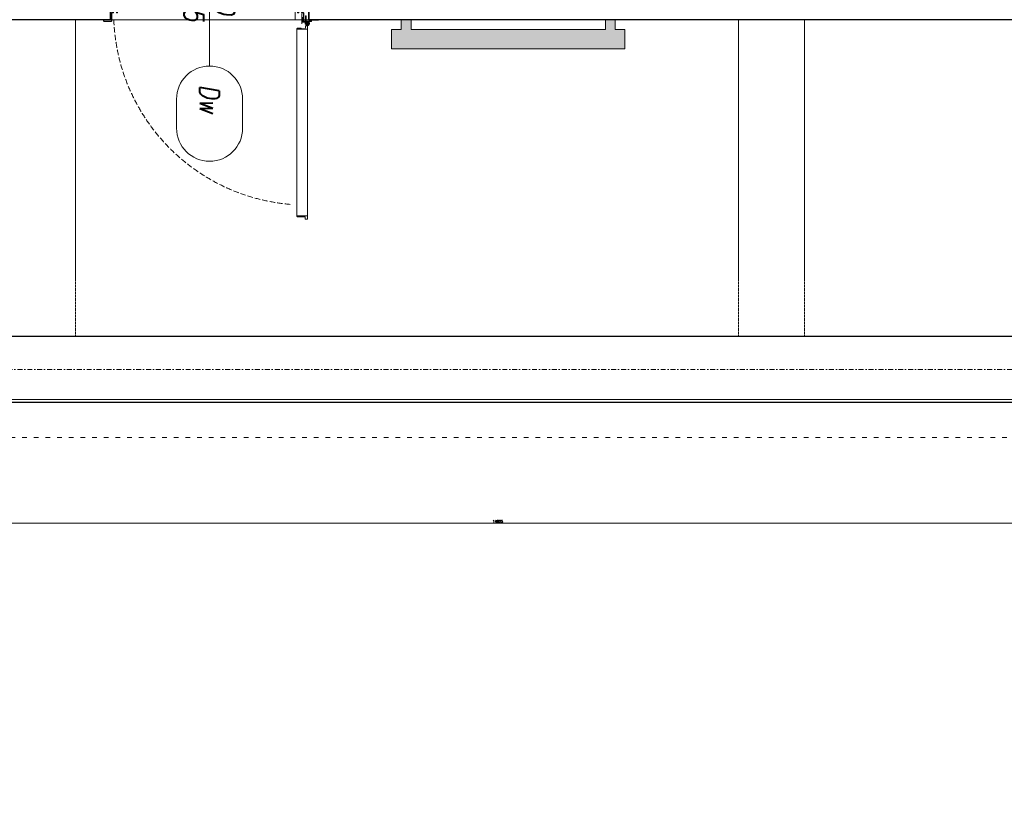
# Model space of a CAD drawing. Header units: millimetres. Extents: x -1893473 to 942156, y -568027 to 942944.
# Tile 152 of 256: x 152160 to 157224, y -503224 to -499234. Entities that reach past the tile are written whole.
import ezdxf
from ezdxf.enums import TextEntityAlignment as Align

# ---------------------------------------------------------------- set-up
doc = ezdxf.new("R2010")
doc.units = ezdxf.units.MM
doc.header["$LTSCALE"] = 0.2
for name, pattern in [('ACAD_ISO03W100', [30, 12, -18]), ('CENTER', [0.6, 0.375, -0.075, 0.075, -0.075]), ('DASHDOT', [25.4, 12.7, -6.35, 0, -6.35]), ('HIDDEN', [9.525, 6.35, -3.175]), ('Hidden Line', [391.222223, 282.222223, -109]), ('HIDDEN2', [4.7625, 3.175, -1.5875])]:
    doc.linetypes.add(name, pattern=pattern)
doc.layers.get('0').update_dxf_attribs({"lineweight": 0})
for name, color, linetype, lineweight in [('!! 0_ Istn-sciany', 7, 'Continuous', 30), ('!! 0_ Istn-widok', 1, 'Continuous', 15), ('!! 0_Opis_pom', 9, 'Continuous', 13), ('!! 0_Osie', 1, 'DASHDOT', 13), ('!! 1_OPIS POM NOWE', 140, 'Continuous', 5), ('!! 2_Drzwi - nowe remont', 33, 'Continuous', 9), ('!! 2_drzwi opis', 151, 'Continuous', 9), ('!! wymiary osi', 250, 'Continuous', 9), ('P-Opis nadproża', 150, 'Continuous', 9), ('P-Osie', 1, 'DASHDOT', 18)]:
    doc.layers.add(name, color=color, linetype=linetype, lineweight=lineweight)
doc.layers.add('!! 0_Istn-grzejniki', color=7, linetype='Continuous', lineweight=0, plot=False)
doc.layers.add('Powierzchnia', color=140, linetype='Continuous', lineweight=5, plot=False)
doc.layers.add('!! 1_Wyburzenia', color=7, linetype='ACAD_ISO03W100', lineweight=13, true_color=0xff0505)
doc.layers.add('!! 2_WYBURZENIA DO REMONTU', color=7, linetype='Continuous', lineweight=0, true_color=0x4d4d4d, plot=False)
doc.styles.add('50', font='ROMANS.shx', dxfattribs={"width": 0.8, "height": 10})
doc.styles.add('ARCHETYP', font='romans.shx', dxfattribs={"height": 15})
doc.styles.add('ARIAL', font='tahoma.ttf')
doc.styles.add('TXT', font='simplex.shx')
doc.dimstyles.new('DIM50', dxfattribs={"dimscale": 5, "dimtxt": 2.5, "dimasz": 1.5, "dimexe": 0, "dimexo": 0, "dimgap": 0.5, "dimtad": 1, "dimdec": 4, "dimrnd": 0.5, "dimdsep": 46, "dimtxsty": 'TXT', "dimblk1": 'TICK1', "dimblk2": 'TICK1', "dimsah": 1, "dimcen": 0, "dimse1": 1, "dimse2": 1, "dimclrd": 1, "dimclre": 7, "dimclrt": 9, "dimadec": 0, "dimazin": 0, "dimtfac": 1, "dimtdec": 4, "dimtmove": 2, "dimatfit": 3, "dimldrblk": 'TICK1', "dimfxl": 1, "dimtolj": 1, "dimarcsym": 0})

# ---------------------------------------------------------------- blocks, each defined once
blk = doc.blocks.new('1_ok-opis')
blk.add_line((0, 111.61), (0, 50))
for points in [[(-17, 128.61), (-17, 143.61)], [(17, 128.61), (17, 143.61)]]:
    blk.add_lwpolyline(points)
for centre, start, end in [((0, 143.61), 0, 180), ((0, 128.61), 180, 0)]:
    blk.add_arc(centre, 17, start, end)
at = {"style": 'ARCHETYP'}
for tag, height, rotation, p in [('NR', 12, 90, (0, 136.9)), ('NR', 12, 270, (0, 136.9)), ('SZEROKOŚĆ', 10, 90, (-8, 78.29)), ('SZEROKOŚĆ', 10, 270, (8, 78.29)), ('WYSOKOŚĆ', 10, 270, (-8, 78.29)), ('WYSOKOŚĆ', 10, 90, (8, 78.29))]:
    blk.add_attdef(tag, text='', height=height, rotation=rotation, dxfattribs=at).set_placement(p, align=Align.MIDDLE)
blk = doc.blocks.new('BLOK OSI')
at = {"layer": 'P-Osie'}
blk.add_lwpolyline([(48624.31, -198331.59), (52453.68, -198331.59)], dxfattribs=at)
blk = doc.blocks.new('zaw-dr-90-p')
at = {"color": 2, "linetype": 'CENTER', "ltscale": 0.2}
for p, q in [((12, 0), (-12, 0)), ((0, 12), (0, -12)), ((24.5, 24), (31, 24)), ((24.5, 19), (31, 19))]:
    blk.add_line(p, q, dxfattribs=at)
at = {"ltscale": 0.2}
for p, q in [((10, 12), (6.5, 12)), ((10, 0), (10, 6.5))]:
    blk.add_line(p, q, dxfattribs=at)
blk.add_lwpolyline([(0, 6.5), (23.5, 6.5, 0.414214), (28, 11), (28, 31), (24.5, 31), (24.5, 11, -0.414214), (23.5, 10), (0, 10, 4.561698), (7.6, 6.5), (4.9, 4.2)], format="xyb", dxfattribs=at)
blk.add_lwpolyline([(-0.2, -0.2), (-2.5, -0.2), (-2.5, 0.2), (-0.2, 0.2), (-0.2, 2.5), (0.2, 2.5), (0.2, 0.2), (2.8, 0.2), (2.8, -0.2), (0.2, -0.2), (0.2, -2.8), (-0.2, -2.8)], close=True)
blk.add_lwpolyline([(10, 10), (10, 39), (6.5, 39), (6.5, 10)], dxfattribs=at)
blk.add_circle((0, 0), 6.5, dxfattribs=at)
blk = doc.blocks.new('drzwi 90- sc 12')
for p, q in [((-13620.32, 20410.16), (-13620.32, 20313.77)), ((-13614.92, 20409.86), (-13620.32, 20409.86)), ((-13616.12, 20410.26), (-13620.22, 20410.26)), ((-13616.12, 20410.26), (-13620, 20410.26)), ((-13618.17, 20410.26), (-13616.22, 20410.26)), ((-13618.17, 20410.26), (-13616.22, 20410.26)), ((-13616.12, 20410.26), (-13616.12, 20411.46)), ((-13616.12, 20411.46), (-13615.02, 20411.46)), ((-13614.92, 20411.36), (-13614.92, 20313.77)), ((-13620.32, 20313.47), (-13620.32, 20317.97)), ((-13614.92, 20312.27), (-13614.92, 20317.97)), ((-13614.92, 20313.77), (-13620.32, 20313.77)), ((-13618.22, 20313.37), (-13620.22, 20313.37)), ((-13618.22, 20313.67), (-13618.22, 20313.37)), ((-13618.22, 20313.67), (-13616.42, 20313.67)), ((-13615.92, 20313.17), (-13615.92, 20312.17)), ((-13715.57, 20308.32), (-13715.57, 20308.56)), ((-13715.57, 20307.69), (-13715.57, 20308.56)), ((-13715.57, 20307.82), (-13715.57, 20308.56)), ((-13715.57, 20307.72), (-13715.37, 20307.72)), ((-13617.77, 20311.12), (-13617.77, 20305.72)), ((-13617.77, 20311.12), (-13617.77, 20305.72)), ((-13616.17, 20309.92), (-13617.37, 20309.92)), ((-13616.17, 20309.92), (-13616.17, 20311.02)), ((-13615.92, 20312.17), (-13615.02, 20312.17)), ((-13715.77, 20301.96), (-13716.27, 20301.96)), ((-13616.77, 20301.96), (-13616.27, 20301.96))]:
    blk.add_line(p, q)
for points in [[(-13665.27, 20284.96), (-13665.27, 20325.83)], [(-13615.57, 20309.64), (-13615.32, 20309.64), (-13615.32, 20309.82), (-13616.32, 20309.82), (-13616.32, 20309.64), (-13615.92, 20309.64)]]:
    blk.add_lwpolyline(points)
at = {"lineweight": 30}
for points in [[(-13716.27, 20308.92), (-13721.27, 20308.92)], [(-13716.27, 20308.92), (-13716.27, 20296.92)], [(-13614.27, 20308.92), (-13609.27, 20308.92)], [(-13614.27, 20308.92), (-13614.27, 20296.92)]]:
    blk.add_lwpolyline(points, dxfattribs=at)
at = {"ltscale": 0.2}
for points in [[(-13715.57, 20307.51), (-13715.57, 20309.48, 0.414214), (-13715.91, 20309.82), (-13719.43, 20309.82, 0.414214), (-13719.77, 20309.48), (-13719.77, 20308.92), (-13719.59, 20308.92), (-13719.59, 20309.48, -0.414214), (-13719.43, 20309.64), (-13716.97, 20309.64)], [(-13716.97, 20309.64), (-13715.91, 20309.64, -0.414214), (-13715.75, 20309.48), (-13715.75, 20307.51)], [(-13715.75, 20307.76), (-13715.75, 20305.58, 0.414214), (-13715.41, 20305.24), (-13714.96, 20305.24, -0.414214), (-13714.8, 20305.08), (-13714.8, 20304.48, 0.414214), (-13714.46, 20304.14), (-13713.28, 20304.14, 0.414214), (-13712.94, 20304.48), (-13712.94, 20305.15, -1), (-13712.75, 20305.15), (-13712.75, 20301.96, -0.414214), (-13712.91, 20301.8), (-13715.43, 20301.8, -0.414214), (-13715.59, 20301.96), (-13715.59, 20302.52), (-13715.77, 20302.52), (-13715.77, 20301.96, 0.414214), (-13715.43, 20301.62), (-13712.91, 20301.62, 0.414214), (-13712.57, 20301.96), (-13712.57, 20305.15, 1), (-13713.12, 20305.15), (-13713.12, 20304.48, -0.414214), (-13713.28, 20304.32), (-13714.46, 20304.32, -0.414214), (-13714.62, 20304.48), (-13714.62, 20305.08, 0.414214), (-13714.96, 20305.42), (-13715.41, 20305.42, -0.414214), (-13715.57, 20305.58), (-13715.57, 20307.64)], [(-13615.92, 20309.64), (-13616.63, 20309.64, 0.414214), (-13616.79, 20309.48), (-13616.79, 20305.58, -0.414214), (-13617.13, 20305.24), (-13617.58, 20305.24, 0.414214), (-13617.74, 20305.08), (-13617.74, 20304.48, -0.414214), (-13618.08, 20304.14), (-13619.26, 20304.14, -0.414214), (-13619.6, 20304.48), (-13619.6, 20305.15, 1), (-13619.79, 20305.15), (-13619.79, 20301.96, 0.414214), (-13619.63, 20301.8), (-13617.11, 20301.8, 0.414214), (-13616.95, 20301.96), (-13616.95, 20302.52), (-13616.77, 20302.52), (-13616.77, 20301.96, -0.414214), (-13617.11, 20301.62), (-13619.63, 20301.62, -0.414214), (-13619.97, 20301.96), (-13619.97, 20305.15, -1), (-13619.42, 20305.15), (-13619.42, 20304.48, 0.414214), (-13619.26, 20304.32), (-13618.08, 20304.32, 0.414214), (-13617.92, 20304.48), (-13617.92, 20305.08, -0.414214), (-13617.58, 20305.42), (-13617.13, 20305.42, 0.414214), (-13616.97, 20305.58), (-13616.97, 20309.48, -0.414214), (-13616.63, 20309.82), (-13613.11, 20309.82, -0.414214), (-13612.77, 20309.48), (-13612.77, 20308.92), (-13612.95, 20308.92), (-13612.95, 20309.48, 0.414214), (-13613.11, 20309.64), (-13615.57, 20309.64)]]:
    blk.add_lwpolyline(points, format="xyb", dxfattribs=at)
blk.add_lwpolyline([(-13616.79, 20308.82), (-13616.97, 20308.82), (-13616.97, 20307.42), (-13616.79, 20307.42)], close=True)
for centre, radius, start, end in [((-13620.22, 20410.16), 0.1, 90, 180), ((-13615.02, 20411.36), 0.1, 0, 90), ((-13620.22, 20313.47), 0.1, 180, 270), ((-13616.42, 20313.17), 0.5, 0, 90), ((-13616.27, 20311.02), 0.1, 0, 90), ((-13615.02, 20312.27), 0.1, 270, 0)]:
    blk.add_arc(centre, radius, start, end)
at = {"linetype": 'Hidden Line', "lineweight": 9, "ltscale": 0.05}
blk.add_arc((-13615.5, 20305.14), 99.12, 94.8005, 177.6944, dxfattribs=at)
at = {"xscale": 0.09999999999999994, "yscale": 0.09999999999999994, "zscale": 0.09999999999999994, "rotation": 180.0000000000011}
blk.add_blockref('zaw-dr-90-p', (-13614.92, 20310.92), dxfattribs=at)
blk = doc.blocks.new('TICK1')
at = {"color": 2}
blk.add_line((-1, -1), (1, 1), dxfattribs=at)
at = {"color": 0}
for p, q in [((0, 0), (-1, 0)), ((0, -1.4), (0, 1.4))]:
    blk.add_line(p, q, dxfattribs=at)
blk = doc.blocks.new('*D1362')
at = {"layer": '!! wymiary osi', "color": 1, "lineweight": -2, "transparency": 16777216}
blk.add_line((275447.2, -507723.6), (290257.2, -507723.6), dxfattribs=at)
at = {"layer": 'DEFPOINTS', "color": 0, "transparency": 16777216}
for p in [(275439.7, -507103.7), (290264.7, -507103.7), (290264.7, -507723.6)]:
    blk.add_point(p, dxfattribs=at)
at = {"layer": '!! wymiary osi', "color": 1, "lineweight": -2, "transparency": 16777216, "xscale": 7.5, "yscale": 7.5, "zscale": 7.5, "rotation": 180}
blk.add_blockref('TICK1', (275439.7, -507723.6), dxfattribs=at)
at = {"layer": '!! wymiary osi', "color": 1, "lineweight": -2, "transparency": 16777216, "xscale": 7.5, "yscale": 7.5, "zscale": 7.5}
blk.add_blockref('TICK1', (290264.7, -507723.6), dxfattribs=at)
at = {"layer": '!! wymiary osi', "color": 9, "transparency": 16777216, "insert": (282852.2, -507714.9), "char_height": 12.5, "attachment_point": 5, "style": 'TXT'}
blk.add_mtext('\\A1;14825', dxfattribs=at)
blk = doc.blocks.new('oznaczenie przekroi')
at = {"layer": '!! 1_Wyburzenia'}
blk.add_lwpolyline([(84721.06, -198393.4), (84958.93, -198393.4), (84958.93, -198305.1), (90995.48, -198305.1)], dxfattribs=at)
blk = doc.blocks.new('A$C2EB40A8D')
at = {"layer": '!! 0_Istn-grzejniki'}
h = blk.add_hatch(color=0, dxfattribs=at)
h.dxf.hatch_style = 1
h.paths.add_polyline_path([(-9545.06055, -4832.48603), (-9545.06055, -4882.48603), (-9595.06055, -4882.48603), (-9595.06055, -4982.48603), (-8395.06055, -4982.48603), (-8395.06055, -4882.48603), (-8445.06055, -4882.48603), (-8445.06055, -4832.48603), (-8495.06055, -4832.48603), (-8495.06055, -4882.48603), (-9495.06055, -4882.48603), (-9495.06055, -4832.48603)])
at = {"layer": '!! 0_ Istn-sciany'}
for points in [[(-10021.12989, -4492.48603), (-10021.12989, -4832.48603)], [(-11041.12989, -4832.48602), (-12011.12989, -4832.48603)], [(-11041.12989, -4832.48602), (-12011.12989, -4832.48603)], [(-5971.12989, -4832.48603), (-10021.12989, -4832.48603)], [(-1636.12989, -6802.48603), (-16461.12989, -6802.48603), (-16461.12989, -6462.48603)], [(-3311.12989, -6462.48603), (-14981.12989, -6462.48603)]]:
    blk.add_lwpolyline(points, dxfattribs=at)
at = {"layer": '!! 0_ Istn-widok', "linetype": 'HIDDEN', "ltscale": 3}
for points in [[(-11221.12989, -6462.48603), (-11221.12989, -4832.48603)], [(-11221.12989, -6462.48603), (-11221.12989, -4832.48603)], [(-7811.12989, -6462.48603), (-7811.12989, -4832.48603)], [(-7811.12989, -6462.48603), (-7811.12989, -4832.48603)], [(-7471.12989, -6462.48603), (-7471.12989, -4832.48603)], [(-7471.12989, -6462.48603), (-7471.12989, -4832.48603)]]:
    blk.add_lwpolyline(points, dxfattribs=at)
at = {"layer": '!! 0_Istn-grzejniki'}
blk.add_lwpolyline([(-9545.06055, -4832.48603), (-9545.06055, -4882.48603), (-9595.06055, -4882.48603), (-9595.06055, -4982.48603), (-8395.06055, -4982.48603), (-8395.06055, -4882.48603), (-8445.06055, -4882.48603), (-8445.06055, -4832.48603), (-8495.06055, -4832.48603), (-8495.06055, -4882.48603), (-9495.06055, -4882.48603), (-9495.06055, -4832.48603)], close=True, dxfattribs=at)
at = {"layer": '!! 2_WYBURZENIA DO REMONTU'}
blk.add_lwpolyline([(-11042.32949, -4492.48603), (-10022.32949, -4492.48603), (-10022.32949, -4832.48603), (-11042.32949, -4832.48603)], close=True, dxfattribs=at)
for points in [[(-10090.27352, -4832.48603), (-10090.27352, -4492.48603)], [(-10021.12989, -4492.48603), (-10021.12989, -4832.48603)], [(-10021.12989, -4832.48603), (-11041.12989, -4832.48603)]]:
    blk.add_lwpolyline(points, dxfattribs=at)
at = {"layer": '!! 2_WYBURZENIA DO REMONTU', "linetype": 'HIDDEN2', "ltscale": 3}
blk.add_lwpolyline([(-10097.91057, -4832.48603), (-11096.7516, -4832.48603)], dxfattribs=at)
at = {"layer": 'Powierzchnia'}
for points in [[(-3311.12989, -6462.48603), (-22401.12989, -6462.48603), (-22401.12989, -4832.48603), (-3311.12989, -4832.48603)], [(-20961.12989, -6787.08775), (2858.87011, -6787.08775), (2858.87011, -18437.08775), (-20961.12989, -18437.08775)]]:
    blk.add_lwpolyline(points, close=True, dxfattribs=at)
at = {"layer": '!! 0_Osie', "xscale": 10, "yscale": 10, "zscale": 10}
blk.add_blockref('BLOK OSI', (-516748.24414, 1976683.397), dxfattribs=at)
at = {"layer": '!! 1_Wyburzenia', "xscale": 10, "yscale": 10, "zscale": 10}
blk.add_blockref('oznaczenie przekroi', (-877343.67123, 1976068.79528), dxfattribs=at)
at = {"layer": '!! 2_Drzwi - nowe remont', "xscale": -10, "yscale": 10, "zscale": 10, "rotation": 180}
blk.add_blockref('drzwi 90- sc 12', (126121.56715, 198256.75737), dxfattribs=at)
at = {"layer": '!! 2_drzwi opis'}
ref = blk.add_blockref('1_ok-opis', (-10531.12954, -3954.70186), dxfattribs=dict(at, xscale=10, yscale=10, zscale=10, rotation=180.0000036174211))
ref.add_attrib('WYSOKOŚĆ', '205', dxfattribs={"layer": '0', "height": 100, "rotation": 90.00000362, "style": '50', "oblique": 10, "text_generation_flag": 6, "width": 0.8}).set_placement((-10611.1295, -4737.61039), align=Align.MIDDLE)
ref.add_attrib('SZEROKOŚĆ', '90', dxfattribs={"layer": '0', "height": 100, "rotation": 90.00000362, "style": '50', "oblique": 10, "text_generation_flag": 6, "width": 0.8}).set_placement((-10451.1295, -4737.61038), align=Align.MIDDLE)
ref.add_attrib('NR', 'Dw', dxfattribs={"layer": '0', "height": 100, "rotation": 90.00000362, "style": '50', "oblique": 10, "text_generation_flag": 6, "width": 0.8}).set_placement((-10531.12946, -5240.8143), align=Align.MIDDLE)
at = {"layer": '!! 0_Opis_pom', "ltscale": 0.7, "style": 'ARIAL'}
for tag, p in [('B1,21', (-891.77727, 31796.97458)), ('A1,16', (-13651.31084, 31587.95236)), ('B1/17', (-9701.43347, 31565.05244)), ('B1,19', (-5798.61305, 31587.22944)), ('1,23', (10805.41388, 31565.05244)), ('1,22', (4526.58954, 31507.65132)), ('A1,1', (-16866.13618, 31459.3792)), ('B1,18', (-7791.62894, 31330.08444)), ('B1,20', (-2961.4347, 31167.05787)), ('A1,6', (-19287.17717, 30923.71998)), ('B1,1', (14135.63445, 30913.92963)), ('B1,3', (17346.74696, 30023.81022)), ('B1,4', (29817.71501, 29157.67457)), ('A1,5', (-23454.5385, 28820.77901)), ('A1,2', (-17502.57721, 28602.57524)), ('B1,2D', (2616.16402, 28559.52261)), ('A1,15', (-13651.31084, 28261.46046)), ('B1,4', (29883.58177, 28158.35876)), ('B1,2B', (18801.54781, 27650.12382)), ('B1,2A', (13086.7373, 27376.04393)), ('A1,3', (-16846.27912, 25980.40356)), ('B1,8', (9089.53994, 25356.27639)), ('B1,6', (31915.87888, 23754.79829)), ('A1,4', (-24010.17576, 23559.17399)), ('B1,14', (-11621.32288, 23261.44183)), ('B1,13', (-3080.55208, 22924.09997)), ('B1,5', (29245.49088, 22896.69268)), ('B1,10', (3982.60923, 22874.21277)), ('B1,9', (5634.43488, 22623.92098)), ('B1,2C', (13327.26639, 22378.5328)), ('B1,7', (16398.41175, 22348.28836)), ('B1,11', (5553.20442, 20939.83877)), ('B1,12', (3693.27174, 20628.72148)), ('C1,3', (5969.08376, 16336.01084)), ('C1,2', (11955.93711, 11671.55655)), ('C1,1', (15659.17205, 11415.94196)), ('C1,4', (5140.00888, 9205.5831)), ('C1,5', (5680.4486, 6154.54995)), ('C1,10', (16327.05085, 6080.66085)), ('C1,9', (16526.57171, 3173.45283)), ('C1,6', (6367.37903, 2771.84181)), ('D0,18', (-1981.87701, -110.73158)), ('D0,7', (-13531.42299, -1159.67649)), ('C1,7', (7275.77161, -1303.00991)), ('D0,17', (2064.87671, -1345.69113)), ('D0,3', (-9324.21674, -1442.63631)), ('D0,6', (-17529.61851, -1957.37463)), ('D0,10', (-21369.4432, -2140.60378)), ('D,09', (-12990.08379, -2746.32902)), ('D0,2', (-5516.19514, -3101.87722)), ('D0,16', (2266.73061, -3284.15369)), ('D0,8', (-14357.79539, -3567.69719)), ('D0,5', (-10461.54478, -3629.26575)), ('D0,4', (-8396.53404, -4353.7937)), ('D0,15', (1974.41895, -5205.84774)), ('D0,1', (-5633.49598, -5662.48534)), ('D0,11', (-23334.09291, -6045.78706)), ('D0,12', (-22436.85763, -9302.9678)), ('D0,13', (-22436.85763, -11581.16526)), ('D0,14', (-13645.94445, -11884.57769))]:
    blk.add_attdef(tag, text='', height=119.68, dxfattribs=at).set_placement(p, align=Align.MIDDLE_CENTER)
at = {"layer": '!! 1_OPIS POM NOWE', "style": 'ARIAL'}
for tag, p in [('C1.7A', (7769.3756, 685.765)), ('C1.7C', (7655.80151, -2045.04756)), ('C1.8B', (10935.93068, -2107.41983)), ('C1.8A', (13897.39715, -2120.69016)), ('C1.7B', (8274.43201, -3270.18959)), ('E1.2', (16701.02923, -5331.07351)), ('E1.5E', (21974.23379, -5463.99012)), ('E1.5D', (24989.27391, -5785.36474)), ('E1.1', (8357.81567, -5851.01076)), ('E1.5C', (25222.53959, -6394.64172)), ('E1.5B', (27694.70831, -7009.86571)), ('E1.6', (5279.46063, -8141.28746)), ('E1.5A', (25547.9555, -8495.18994)), ('E1.5F', (22414.7084, -9822.66389)), ('E1.5G', (23977.19473, -9792.46695)), ('E1,4', (13935.69867, -10458.20073)), ('E1.5L', (28030.8296, -11267.7725)), ('E1.3', (5639.18862, -11994.01941)), ('E1.5H', (23988.49716, -12231.38049)), ('E1.5K', (27714.73934, -12977.98364)), ('E1.5I', (22290.68736, -13989.9049)), ('E1.5J', (27095.71534, -16088.17469))]:
    blk.add_attdef(tag, text='', height=119.68, dxfattribs=at).set_placement(p, align=Align.MIDDLE_CENTER)
at = {"layer": '!! wymiary osi'}
dim = blk.add_linear_dim(base=(-1636.12989, -7422.38812), p1=(-16461.12989, -6802.48603), p2=(-1636.12989, -6802.48603), dimstyle='DIM50', dxfattribs=at)
dim.commit()
dim.dimension.update_dxf_attribs({"geometry": '*D1362', "text_midpoint": (-9048.62989, -7413.63812), "insert": (-291900.79406, 500301.26018)})

msp = doc.modelspace()

# ---------------------------------------------------------------- block references
at = {"layer": 'P-Opis nadproża', "color": 4}
msp.add_blockref('A$C2EB40A8D', (163667.94092, -494401.63474), dxfattribs=at)

doc.saveas('drawing.dxf')
